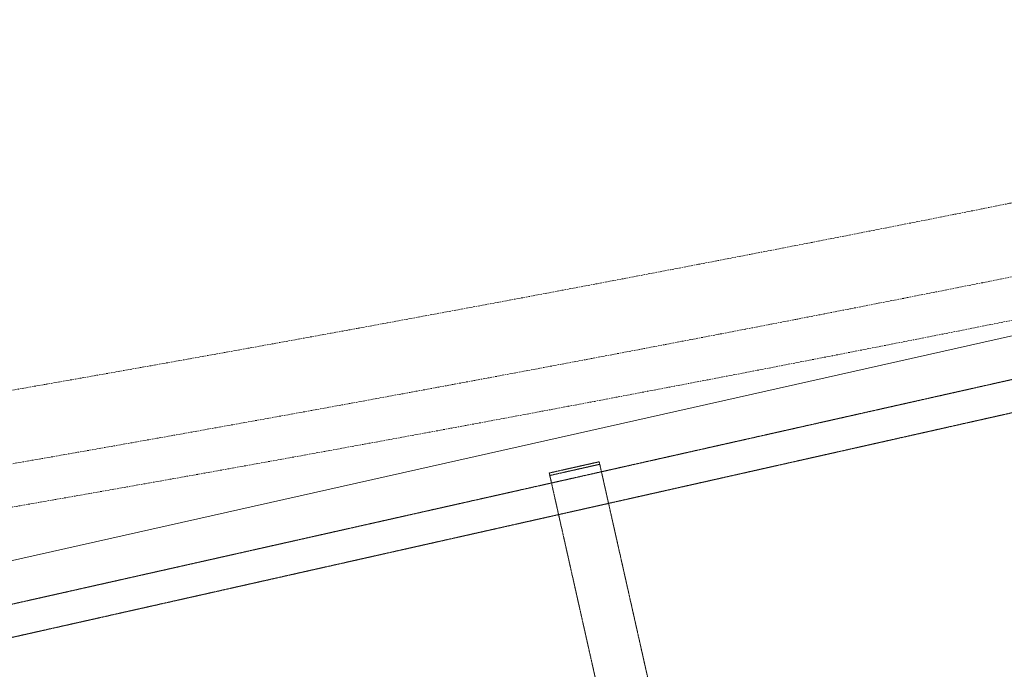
# Model space of a CAD drawing. Header units: metres. Extents: x 362935 to 596424, y 80601 to 172483.
# Tile 94 of 145: x 394257 to 395411, y 119257 to 120018. Entities that reach past the tile are written whole.
import ezdxf

# ---------------------------------------------------------------- set-up
doc = ezdxf.new("R2010")
doc.units = ezdxf.units.M
doc.linetypes.add('( Hidden )', pattern=[0.375, 0.25, -0.125])
doc.linetypes.add('DASHED2', pattern=[9.525, 6.35, -3.175])
doc.layers.get('0').update_dxf_attribs({"color": 8, "lineweight": 5})
for name, color, linetype, lineweight in [('A1-WODDEN BATTEN', 8, 'Continuous', 5), ('CT_BULKHEAD', 8, '( Hidden )', 5), ('FURNITURE', 8, 'Continuous', 5)]:
    doc.layers.add(name, color=color, linetype=linetype, lineweight=lineweight)

# ---------------------------------------------------------------- blocks, each defined once
blk = doc.blocks.new('FTV1-W2')
at = {"color": 0}
blk.add_lwpolyline([(0, -450), (0, 0), (2400, 0), (2400, -450)], close=True, dxfattribs=at)
at = {"layer": 'FURNITURE', "linetype": 'DASHED2', "ltscale": 0.06}
blk.add_line((842.7, -41), (782.7, -41), dxfattribs=at)
blk.add_lwpolyline([(782.7, -38), (842.7, -38), (842.7, -412), (782.7, -412)], close=True, dxfattribs=at)
for points in [[(38, -50), (2362, -50)], [(2400, -88), (0, -88)]]:
    blk.add_lwpolyline(points, dxfattribs=at)

msp = doc.modelspace()

# ---------------------------------------------------------------- linework, layer by layer
at = {"layer": 'A1-WODDEN BATTEN', "color": 8, "linetype": 'DASHED2', "ltscale": 0.3}
for radius, end in [(48676.6, 282.51605), (48726.6, 282.51654)]:
    msp.add_arc((385885.2, 167450.3, 1343980.9), radius, 277.76838, end, dxfattribs=at)
at = {"layer": 'CT_BULKHEAD', "linetype": 'DASHED2', "ltscale": 0.3}
msp.add_arc((385885.2, 167450.3, 1343980.9), 48591.6, 277.76838, 287.96425, dxfattribs=at)

# ---------------------------------------------------------------- block references
at = {"layer": 'FURNITURE', "rotation": 12.66484600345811}
msp.add_blockref('FTV1-W2', (394105.9, 119352.2, 1343980.9), dxfattribs=at)

doc.saveas('drawing.dxf')
